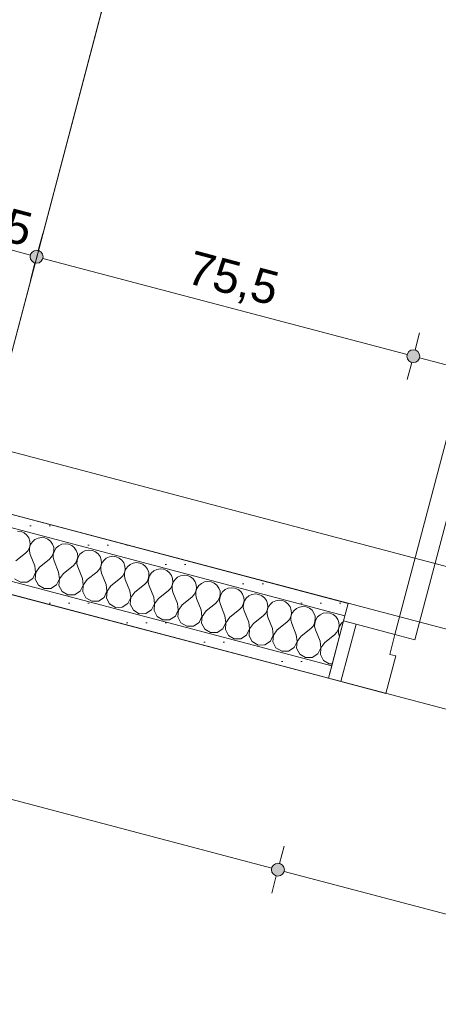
# Model space of a CAD drawing. Header units: millimetres. Extents: x -176817 to 18864955, y -12996033 to 201123.
# Tile 251 of 256: x 167792 to 168603, y 3949 to 5855. Entities that reach past the tile are written whole.
import ezdxf

# ---------------------------------------------------------------- set-up
doc = ezdxf.new("R2010")
doc.units = ezdxf.units.MM
doc.header["$MEASUREMENT"] = 0
for name, color, linetype in [('210-A Strefy', 7, 'Continuous'), ('213-A Wymiarowanie wewnętrzne', 7, 'Continuous'), ('215-A Wymiarowanie wewnętrzne 1_50', 7, 'Continuous'), ('230-A Ściany wewnętrzne', 7, 'Continuous'), ('292-PPOŻ - Linie', 7, 'Continuous')]:
    doc.layers.add(name, color=color, linetype=linetype)
doc.styles.add('STYL_AUTOMATYCZNY_4', font='arial.ttf')
doc.linetypes.add('PPOŻ EI 30', pattern='A,0,[2,TKI_PWY_A_AR_PAB_RZ_KN02_03_04_ Poziom +1 - fragment A1.Shx,S=3.968254,R=0,X=0,Y=0],-505,0', length=505)
doc.dimstyles.new('STYL_AUTOMATYCZNY__3', dxfattribs={"dimtxt": 64.999998, "dimasz": 47.5, "dimexe": 0.18, "dimexo": 0.0625, "dimgap": 0, "dimtad": 1, "dimdec": 1, "dimlfac": 0.1, "dimzin": 0, "dimdsep": 46, "dimtxsty": 'STYL_AUTOMATYCZNY_4', "dimblk": 'ARROWHEAD_11', "dimblk1": 'ARROWHEAD_11', "dimblk2": 'ARROWHEAD_11', "dimcen": 0.09, "dimclrd": 30, "dimclre": 30, "dimclrt": 30, "dimazin": 0, "dimtfac": 1, "dimtdec": 4, "dimtmove": 0, "dimatfit": 3, "dimfxl": 0, "dimtolj": 1, "dimtzin": 0, "dimarcsym": 0})
pattern_1 = [(0, (0, 0), (0, 37.5), [0, -37.5])]

# ---------------------------------------------------------------- blocks, each defined once
blk = doc.blocks.new('Sala konferencyjna_1.20_11_2', base_point=(165511.5, -7953.8))
at = {"layer": '210-A Strefy', "color": 7, "linetype": 'Continuous', "lineweight": 0, "flags": 128}
blk.add_lwpolyline([(163173.7, -8466), (173118.3, -11090.1), (176676.3, 2393.3), (166731.7, 5017.5)], close=True, dxfattribs=at)
blk = doc.blocks.new('Komunikacja _1.22_12_2', base_point=(170365.1, 5693.2))
at = {"layer": '210-A Strefy', "color": 7, "linetype": 'Continuous', "lineweight": 0, "flags": 128}
blk.add_lwpolyline([(167698.2, 4917.6), (176738.9, 2532.7), (177414.8, 5094.3), (168374.2, 7479.7)], close=True, dxfattribs=at)
blk = doc.blocks.new('*X968')
at = {"layer": '230-A Ściany wewnętrzne', "color": 7, "linetype": 'Continuous', "lineweight": 0}
for p, q in [((167794.3, 4863.9), (167787.8, 4864.7)), ((167800.4, 4861.3), (167794.3, 4863.9)), ((167805.5, 4857.2), (167800.4, 4861.3)), ((167809.4, 4851.9), (167805.5, 4857.2)), ((167811.6, 4845.7), (167809.4, 4851.9)), ((167812, 4839.2), (167811.6, 4845.7)), ((167816.4, 4844.4), (167812.8, 4839)), ((167821.4, 4848.7), (167816.4, 4844.4)), ((167827.4, 4851.5), (167821.4, 4848.7)), ((167833.9, 4852.5), (167827.4, 4851.5)), ((167840.4, 4851.7), (167833.9, 4852.5)), ((167846.4, 4849.2), (167840.4, 4851.7)), ((167851.6, 4845.1), (167846.4, 4849.2)), ((167855.4, 4839.8), (167851.6, 4845.1)), ((167803, 4822.2), (167807.6, 4826.9)), ((167807.6, 4826.9), (167810.7, 4832.7)), ((167810.8, 4832.7), (167810.6, 4826.1)), ((167810.6, 4826.1), (167812.2, 4819.8)), ((167810.7, 4832.7), (167812, 4839.2)), ((167812.8, 4839), (167810.8, 4832.7)), ((167857.6, 4833.6), (167855.4, 4839.8)), ((167856.7, 4820.6), (167858.1, 4827)), ((167858.9, 4826.8), (167856.9, 4820.5)), ((167858.1, 4827), (167857.6, 4833.6)), ((167862.5, 4832.3), (167858.9, 4826.8)), ((167867.5, 4836.6), (167862.5, 4832.3)), ((167873.4, 4839.3), (167867.5, 4836.6)), ((167879.9, 4840.4), (167873.4, 4839.3)), ((167886.4, 4839.6), (167879.9, 4840.4)), ((167892.5, 4837), (167886.4, 4839.6)), ((167897.6, 4832.9), (167892.5, 4837)), ((167901.4, 4827.6), (167897.6, 4832.9)), ((167903.7, 4821.4), (167901.4, 4827.6)), ((167913.5, 4824.4), (167908.5, 4820.1)), ((167919.5, 4827.2), (167913.5, 4824.4)), ((167925.9, 4828.2), (167919.5, 4827.2)), ((167932.5, 4827.4), (167925.9, 4828.2)), ((167938.5, 4824.9), (167932.5, 4827.4)), ((167943.7, 4820.8), (167938.5, 4824.9)), ((167784.4, 4807.4), (167803, 4822.2)), ((167821.2, 4797.7), (167812.2, 4819.8)), ((167830.4, 4795.3), (167849.1, 4810)), ((167849.1, 4810), (167853.6, 4814.8)), ((167853.6, 4814.8), (167856.7, 4820.6)), ((167856.9, 4820.5), (167856.7, 4814)), ((167856.7, 4814), (167858.3, 4807.6)), ((167867.2, 4785.5), (167858.3, 4807.6)), ((167899.7, 4802.6), (167902.7, 4808.4)), ((167902.7, 4808.4), (167904.1, 4814.9)), ((167902.9, 4808.4), (167902.7, 4801.8)), ((167904.9, 4814.7), (167902.9, 4808.4)), ((167904.1, 4814.9), (167903.7, 4821.4)), ((167908.5, 4820.1), (167904.9, 4814.7)), ((167947.5, 4815.5), (167943.7, 4820.8)), ((167949.7, 4809.3), (167947.5, 4815.5)), ((167950.1, 4802.7), (167949.7, 4809.3)), ((167954.6, 4808), (167950.9, 4802.5)), ((167959.5, 4812.3), (167954.6, 4808)), ((167965.5, 4815), (167959.5, 4812.3)), ((167972, 4816.1), (167965.5, 4815)), ((167978.5, 4815.3), (167972, 4816.1)), ((167984.6, 4812.7), (167978.5, 4815.3)), ((167989.7, 4808.6), (167984.6, 4812.7)), ((167993.5, 4803.3), (167989.7, 4808.6)), ((167822.6, 4784.8), (167821.2, 4797.7)), ((167830.4, 4795.3), (167822.8, 4784.7)), ((167876.5, 4783.1), (167895.1, 4797.9)), ((167895.1, 4797.9), (167899.7, 4802.6)), ((167902.7, 4801.8), (167904.3, 4795.5)), ((167913.3, 4773.4), (167904.3, 4795.5)), ((167941.2, 4785.7), (167945.7, 4790.5)), ((167945.7, 4790.5), (167948.8, 4796.3)), ((167948.8, 4796.3), (167950.1, 4802.7)), ((167949, 4796.2), (167948.8, 4789.7)), ((167948.8, 4789.7), (167950.4, 4783.3)), ((167950.9, 4802.5), (167949, 4796.2)), ((167995.7, 4797.1), (167993.5, 4803.3)), ((167994.8, 4784.1), (167996.2, 4790.6)), ((167997, 4790.4), (167995, 4784.1)), ((167996.2, 4790.6), (167995.7, 4797.1)), ((168000.6, 4795.8), (167997, 4790.4)), ((168005.6, 4800.1), (168000.6, 4795.8)), ((168011.5, 4802.9), (168005.6, 4800.1)), ((168018, 4803.9), (168011.5, 4802.9)), ((168024.6, 4803.1), (168018, 4803.9)), ((168030.6, 4800.6), (168024.6, 4803.1)), ((168035.8, 4796.5), (168030.6, 4800.6)), ((168039.6, 4791.2), (168035.8, 4796.5)), ((168041.8, 4785), (168039.6, 4791.2)), ((168051.6, 4788), (168046.7, 4783.7)), ((168057.6, 4790.7), (168051.6, 4788)), ((168064.1, 4791.8), (168057.6, 4790.7)), ((168070.6, 4791), (168064.1, 4791.8)), ((168076.7, 4788.4), (168070.6, 4791)), ((168081.8, 4784.4), (168076.7, 4788.4)), ((167781.9, 4772.4), (167793.1, 4765.7)), ((167806.1, 4766), (167817, 4773)), ((167817, 4773), (167822.6, 4784.8)), ((167822.8, 4784.7), (167821.9, 4771.7)), ((167821.9, 4771.7), (167827.9, 4760.2)), ((167863.1, 4760.9), (167868.7, 4772.6)), ((167868.7, 4772.6), (167867.2, 4785.5)), ((167868.8, 4772.6), (167867.9, 4759.6)), ((167876.5, 4783.1), (167868.8, 4772.6)), ((167914.7, 4760.5), (167913.3, 4773.4)), ((167922.5, 4771), (167914.9, 4760.4)), ((167922.5, 4771), (167941.2, 4785.7)), ((167959.3, 4761.2), (167950.4, 4783.3)), ((167968.5, 4758.8), (167987.2, 4773.6)), ((167987.2, 4773.6), (167991.8, 4778.3)), ((167991.8, 4778.3), (167994.8, 4784.1)), ((167995, 4784.1), (167994.8, 4777.5)), ((167994.8, 4777.5), (167996.4, 4771.2)), ((168005.4, 4749.1), (167996.4, 4771.2)), ((168037.8, 4766.2), (168040.9, 4772)), ((168040.9, 4772), (168042.2, 4778.4)), ((168041.1, 4771.9), (168040.9, 4765.4)), ((168043, 4778.2), (168041.1, 4771.9)), ((168042.2, 4778.4), (168041.8, 4785)), ((168046.7, 4783.7), (168043, 4778.2)), ((168085.6, 4779), (168081.8, 4784.4)), ((168087.8, 4772.8), (168085.6, 4779)), ((168088.3, 4766.3), (168087.8, 4772.8)), ((168092.7, 4771.5), (168089.1, 4766.1)), ((168097.7, 4775.8), (168092.7, 4771.5)), ((168103.6, 4778.6), (168097.7, 4775.8)), ((168110.1, 4779.6), (168103.6, 4778.6)), ((168116.6, 4778.8), (168110.1, 4779.6)), ((168122.7, 4776.3), (168116.6, 4778.8)), ((168127.8, 4772.2), (168122.7, 4776.3)), ((168131.7, 4766.9), (168127.8, 4772.2)), ((168133.9, 4760.7), (168131.7, 4766.9)), ((168156.2, 4767.5), (168149.7, 4766.4)), ((168162.7, 4766.7), (168156.2, 4767.5)), ((167793.1, 4765.7), (167806.1, 4766)), ((167827.9, 4760.2), (167839.1, 4753.6)), ((167839.1, 4753.6), (167852.1, 4753.8)), ((167852.1, 4753.8), (167863.1, 4760.9)), ((167867.9, 4759.6), (167874, 4748.1)), ((167874, 4748.1), (167885.2, 4741.4)), ((167898.2, 4741.7), (167909.1, 4748.7)), ((167909.1, 4748.7), (167914.7, 4760.5)), ((167914.9, 4760.4), (167914, 4747.4)), ((167955.1, 4736.6), (167960.7, 4748.3)), ((167960.7, 4748.3), (167959.3, 4761.2)), ((167960.9, 4748.3), (167960, 4735.3)), ((167968.5, 4758.8), (167960.9, 4748.3)), ((168006.8, 4736.2), (168005.4, 4749.1)), ((168014.6, 4746.7), (168033.3, 4761.4)), ((168033.3, 4761.4), (168037.8, 4766.2)), ((168040.9, 4765.4), (168042.5, 4759)), ((168051.4, 4736.9), (168042.5, 4759)), ((168060.6, 4734.5), (168079.3, 4749.3)), ((168079.3, 4749.3), (168083.8, 4754)), ((168083.8, 4754), (168086.9, 4759.8)), ((168086.9, 4759.8), (168088.3, 4766.3)), ((168087.1, 4759.8), (168086.9, 4753.2)), ((168086.9, 4753.2), (168088.5, 4746.9)), ((168089.1, 4766.1), (168087.1, 4759.8)), ((168133, 4747.7), (168134.3, 4754.1)), ((168135.1, 4753.9), (168133.1, 4747.6)), ((168134.3, 4754.1), (168133.9, 4760.7)), ((168138.7, 4759.4), (168135.1, 4753.9)), ((168143.7, 4763.7), (168138.7, 4759.4)), ((168149.7, 4766.4), (168143.7, 4763.7)), ((168168.7, 4764.1), (168162.7, 4766.7)), ((168173.9, 4760.1), (168168.7, 4764.1)), ((168177.7, 4754.7), (168173.9, 4760.1)), ((168179.9, 4748.5), (168177.7, 4754.7)), ((168180.4, 4742), (168179.9, 4748.5)), ((168189.8, 4751.5), (168184.8, 4747.2)), ((168195.7, 4754.3), (168189.8, 4751.5)), ((168202.2, 4755.3), (168195.7, 4754.3)), ((168208.7, 4754.5), (168202.2, 4755.3)), ((168214.8, 4752), (168208.7, 4754.5)), ((168219.9, 4747.9), (168214.8, 4752)), ((168223.7, 4742.6), (168219.9, 4747.9)), ((167885.2, 4741.4), (167898.2, 4741.7)), ((167914, 4747.4), (167920, 4735.9)), ((167920, 4735.9), (167931.2, 4729.3)), ((167931.2, 4729.3), (167944.2, 4729.5)), ((167944.2, 4729.5), (167955.1, 4736.6)), ((167960, 4735.3), (167966, 4723.8)), ((168001.2, 4724.4), (168006.8, 4736.2)), ((168007, 4736.1), (168006, 4723.1)), ((168014.6, 4746.7), (168007, 4736.1)), ((168052.8, 4724), (168051.4, 4736.9)), ((168060.6, 4734.5), (168053, 4724)), ((168097.5, 4724.8), (168088.5, 4746.9)), ((168106.7, 4722.4), (168125.3, 4737.1)), ((168125.3, 4737.1), (168129.9, 4741.9)), ((168129.9, 4741.9), (168133, 4747.7)), ((168133.1, 4747.6), (168132.9, 4741.1)), ((168132.9, 4741.1), (168134.5, 4734.7)), ((168143.5, 4712.6), (168134.5, 4734.7)), ((168171.4, 4725), (168175.9, 4729.7)), ((168175.9, 4729.7), (168179, 4735.5)), ((168179, 4735.5), (168180.4, 4742)), ((168179.2, 4735.5), (168179, 4728.9)), ((168179, 4728.9), (168180.6, 4722.6)), ((168181.2, 4741.8), (168179.2, 4735.5)), ((168184.8, 4747.2), (168181.2, 4741.8)), ((168226, 4736.4), (168223.7, 4742.6)), ((168225, 4723.4), (168226.4, 4729.8)), ((168227.2, 4729.6), (168225.2, 4723.3)), ((168226.4, 4729.8), (168226, 4736.4)), ((168230.8, 4735.1), (168227.2, 4729.6)), ((168235.8, 4739.4), (168230.8, 4735.1)), ((168241.8, 4742.1), (168235.8, 4739.4)), ((168248.3, 4743.2), (168241.8, 4742.1)), ((168254.8, 4742.4), (168248.3, 4743.2)), ((168260.8, 4739.8), (168254.8, 4742.4)), ((168266, 4735.8), (168260.8, 4739.8)), ((168269.8, 4730.4), (168266, 4735.8)), ((168272, 4724.2), (168269.8, 4730.4)), ((168287.8, 4730), (168281.8, 4727.2)), ((168294.3, 4731), (168287.8, 4730)), ((168300.8, 4730.2), (168294.3, 4731)), ((168306.9, 4727.7), (168300.8, 4730.2)), ((167966, 4723.8), (167977.2, 4717.1)), ((167977.2, 4717.1), (167990.2, 4717.4)), ((167990.2, 4717.4), (168001.2, 4724.4)), ((168006, 4723.1), (168012.1, 4711.6)), ((168012.1, 4711.6), (168023.3, 4705)), ((168036.3, 4705.2), (168047.2, 4712.3)), ((168047.2, 4712.3), (168052.8, 4724)), ((168053, 4724), (168052.1, 4711)), ((168052.1, 4711), (168058.1, 4699.5)), ((168093.3, 4700.1), (168098.9, 4711.9)), ((168098.9, 4711.9), (168097.5, 4724.8)), ((168099.1, 4711.8), (168098.1, 4698.8)), ((168106.7, 4722.4), (168099.1, 4711.8)), ((168144.9, 4699.7), (168143.5, 4712.6)), ((168152.7, 4710.2), (168145.1, 4699.7)), ((168152.7, 4710.2), (168171.4, 4725)), ((168189.5, 4700.5), (168180.6, 4722.6)), ((168198.8, 4698.1), (168217.4, 4712.8)), ((168217.4, 4712.8), (168222, 4717.6)), ((168222, 4717.6), (168225, 4723.4)), ((168225.2, 4723.3), (168225, 4716.8)), ((168225, 4716.8), (168226.6, 4710.4)), ((168235.6, 4688.3), (168226.6, 4710.4)), ((168268, 4705.4), (168271.1, 4711.2)), ((168271.1, 4711.2), (168272.4, 4717.7)), ((168271.3, 4711.2), (168271.1, 4704.6)), ((168273.2, 4717.5), (168271.3, 4711.2)), ((168272.4, 4717.7), (168272, 4724.2)), ((168276.9, 4722.9), (168273.2, 4717.5)), ((168281.8, 4727.2), (168276.9, 4722.9)), ((168312, 4723.6), (168306.9, 4727.7)), ((168315.8, 4718.3), (168312, 4723.6)), ((168318, 4712.1), (168315.8, 4718.3)), ((168318.5, 4705.5), (168318, 4712.1)), ((168322.9, 4710.8), (168319.3, 4705.3)), ((168327.9, 4715.1), (168322.9, 4710.8)), ((168333.8, 4717.8), (168327.9, 4715.1)), ((168340.3, 4718.9), (168333.8, 4717.8)), ((168346.9, 4718.1), (168340.3, 4718.9)), ((168352.9, 4715.5), (168346.9, 4718.1)), ((168358.1, 4711.5), (168352.9, 4715.5)), ((168361.9, 4706.1), (168358.1, 4711.5)), ((168023.3, 4705), (168036.3, 4705.2)), ((168058.1, 4699.5), (168069.3, 4692.8)), ((168069.3, 4692.8), (168082.3, 4693.1)), ((168082.3, 4693.1), (168093.3, 4700.1)), ((168098.1, 4698.8), (168104.2, 4687.3)), ((168139.3, 4688), (168144.9, 4699.7)), ((168145.1, 4699.7), (168144.2, 4686.7)), ((168191, 4687.6), (168189.5, 4700.5)), ((168198.8, 4698.1), (168191.1, 4687.5)), ((168244.8, 4685.9), (168263.5, 4700.7)), ((168263.5, 4700.7), (168268, 4705.4)), ((168271.1, 4704.6), (168272.7, 4698.3)), ((168281.6, 4676.2), (168272.7, 4698.3)), ((168309.5, 4688.5), (168314.1, 4693.3)), ((168314.1, 4693.3), (168317.1, 4699.1)), ((168317.1, 4699.1), (168318.5, 4705.5)), ((168317.3, 4699), (168317.1, 4692.5)), ((168317.1, 4692.5), (168318.7, 4686.1)), ((168319.3, 4705.3), (168317.3, 4699)), ((168364.1, 4699.9), (168361.9, 4706.1)), ((168363.2, 4686.9), (168364.5, 4693.4)), ((168365.3, 4693.2), (168363.4, 4686.9)), ((168364.5, 4693.4), (168364.1, 4699.9)), ((168369, 4698.6), (168365.3, 4693.2)), ((168373.9, 4702.9), (168369, 4698.6)), ((168379.9, 4705.7), (168373.9, 4702.9)), ((168386.4, 4706.7), (168379.9, 4705.7)), ((168392.9, 4705.9), (168386.4, 4706.7)), ((168399, 4703.4), (168392.9, 4705.9)), ((168404.1, 4699.3), (168399, 4703.4)), ((168407.9, 4694), (168404.1, 4699.3)), ((168410.1, 4687.8), (168407.9, 4694)), ((168104.2, 4687.3), (168115.4, 4680.7)), ((168115.4, 4680.7), (168128.4, 4680.9)), ((168128.4, 4680.9), (168139.3, 4688)), ((168144.2, 4686.7), (168150.2, 4675.2)), ((168150.2, 4675.2), (168161.4, 4668.5)), ((168174.4, 4668.8), (168185.4, 4675.8)), ((168185.4, 4675.8), (168191, 4687.6)), ((168191.1, 4687.5), (168190.2, 4674.5)), ((168190.2, 4674.5), (168196.3, 4663)), ((168231.4, 4663.7), (168237, 4675.4)), ((168237, 4675.4), (168235.6, 4688.3)), ((168237.2, 4675.4), (168236.3, 4662.4)), ((168244.8, 4685.9), (168237.2, 4675.4)), ((168283, 4663.3), (168281.6, 4676.2)), ((168290.8, 4673.8), (168283.2, 4663.2)), ((168290.8, 4673.8), (168309.5, 4688.5)), ((168327.7, 4664), (168318.7, 4686.1)), ((168336.9, 4661.6), (168355.6, 4676.4)), ((168355.6, 4676.4), (168360.1, 4681.1)), ((168360.1, 4681.1), (168363.2, 4686.9)), ((168363.4, 4686.9), (168363.2, 4680.3)), ((168363.2, 4680.3), (168364.8, 4674)), ((168373.7, 4651.9), (168364.8, 4674)), ((168406.1, 4669), (168409.2, 4674.8)), ((168409.2, 4674.8), (168410.6, 4681.2)), ((168409.4, 4674.7), (168409.2, 4668.2)), ((168411.4, 4681), (168409.4, 4674.7)), ((168410.6, 4681.2), (168410.1, 4687.8)), ((168415, 4686.5), (168411.4, 4681)), ((168418.9, 4689.9), (168415, 4686.5)), ((168161.4, 4668.5), (168174.4, 4668.8)), ((168196.3, 4663), (168207.5, 4656.4)), ((168207.5, 4656.4), (168220.5, 4656.6)), ((168220.5, 4656.6), (168231.4, 4663.7)), ((168236.3, 4662.4), (168242.3, 4650.9)), ((168277.4, 4651.5), (168283, 4663.3)), ((168283.2, 4663.2), (168282.3, 4650.2)), ((168329.1, 4651.1), (168327.7, 4664)), ((168336.9, 4661.6), (168329.3, 4651.1)), ((168382.9, 4649.5), (168401.6, 4664.2)), ((168401.6, 4664.2), (168406.1, 4669)), ((168409.2, 4668.2), (168410.8, 4661.8)), ((168411.2, 4660.7), (168410.8, 4661.8)), ((168242.3, 4650.9), (168253.5, 4644.2)), ((168253.5, 4644.2), (168266.5, 4644.5)), ((168266.5, 4644.5), (168277.4, 4651.5)), ((168282.3, 4650.2), (168288.3, 4638.7)), ((168288.3, 4638.7), (168299.5, 4632.1)), ((168312.5, 4632.3), (168323.5, 4639.4)), ((168323.5, 4639.4), (168329.1, 4651.1)), ((168329.3, 4651.1), (168328.3, 4638.1)), ((168328.3, 4638.1), (168334.4, 4626.6)), ((168369.5, 4627.2), (168375.1, 4639)), ((168375.1, 4639), (168373.7, 4651.9)), ((168375.3, 4638.9), (168374.4, 4625.9)), ((168382.9, 4649.5), (168375.3, 4638.9)), ((168299.5, 4632.1), (168312.5, 4632.3)), ((168334.4, 4626.6), (168345.6, 4619.9)), ((168345.6, 4619.9), (168358.6, 4620.2)), ((168358.6, 4620.2), (168369.5, 4627.2)), ((168374.4, 4625.9), (168380.4, 4614.4)), ((168380.4, 4614.4), (168391.6, 4607.8)), ((168391.6, 4607.8), (168397.3, 4607.9))]:
    blk.add_line(p, q, dxfattribs=at)
blk = doc.blocks.new('Drzwi podwójne_ asymetryczne 27[7]_2')
at = {"layer": '230-A Ściany wewnętrzne', "color": 7, "linetype": 'Continuous', "lineweight": 0}
for p, q in [((168678.1, 5268.2), (168518.8, 4664.8)), ((168557.5, 4654.6), (168716.7, 5258)), ((168421.8, 4700.8), (168428.2, 4724.9)), ((168419.3, 4691.1), (168389.9, 4579.9)), ((168396.3, 4604.1), (168419.3, 4691.1)), ((168396.3, 4604.1), (168419.3, 4691.1)), ((168419.3, 4691.1), (168421.8, 4700.8)), ((168443.4, 4684.7), (168419.3, 4691.1)), ((168443.4, 4684.7), (168414.1, 4573.5)), ((168518.8, 4664.8), (168443.4, 4684.7)), ((168508.6, 4626.1), (168518.8, 4664.8)), ((168518.8, 4664.8), (168557.5, 4654.6)), ((168501.1, 4550.6), (168520.2, 4623.1)), ((168520.2, 4623.1), (168508.6, 4626.1)), ((168389.9, 4579.9), (168396.3, 4604.1)), ((168389.9, 4579.9), (168396.3, 4604.1)), ((168414.1, 4573.5), (168389.9, 4579.9)), ((168414.1, 4573.5), (168501.1, 4550.6))]:
    blk.add_line(p, q, dxfattribs=at)
blk = doc.blocks.new('Ściana_38_2', base_point=(176879.1, 2417.4))
at = {"layer": '230-A Ściany wewnętrzne', "linetype": 'Continuous', "lineweight": 0, "true_color": 0x000000}
h = blk.add_hatch(dxfattribs=at)
h.set_pattern_fill('Gips_0002', color=18, style=0, pattern_type=2)
h.set_pattern_definition(pattern_1)
h.paths.add_polyline_path([(166738.1, 5041.6), (166731.7, 5017.5), (168389.9, 4579.9), (168396.3, 4604.1)])
h = blk.add_hatch(dxfattribs=at)
h.set_pattern_fill('Gips_0002', color=18, style=0, pattern_type=2)
h.set_pattern_definition(pattern_1)
h.paths.add_polyline_path([(167674, 4924), (167667.6, 4899.8), (168421.8, 4700.8), (168428.2, 4724.9)])
at = {"layer": '230-A Ściany wewnętrzne', "color": 7, "linetype": 'Continuous', "lineweight": 0}
for p, q in [((166738.1, 5041.6), (168396.3, 4604.1)), ((166731.7, 5017.5), (168389.9, 4579.9)), ((168428.2, 4724.9), (167674, 4924)), ((167667.6, 4899.8), (168421.8, 4700.8)), ((168421.8, 4700.8), (168428.2, 4724.9)), ((168396.3, 4604.1), (168419.3, 4691.1)), ((168419.3, 4691.1), (168421.8, 4700.8)), ((168389.9, 4579.9), (168396.3, 4604.1))]:
    blk.add_line(p, q, dxfattribs=at)
at = {"layer": '230-A Ściany wewnętrzne', "color": 7, "linetype": 'Continuous', "lineweight": 0, "flags": 128}
for points in [[(166731.7, 5017.5), (168389.9, 4579.9)], [(168428.2, 4724.9), (167698.2, 4917.6)]]:
    blk.add_lwpolyline(points, dxfattribs=at)
at = {"layer": '230-A Ściany wewnętrzne', "color": 7, "linetype": 'Continuous', "lineweight": 0}
blk.add_blockref('Drzwi podwójne_ asymetryczne 27[7]_2', (0, 0), dxfattribs=at)
at = {"layer": '230-A Ściany wewnętrzne', "color": 7, "lineweight": 0}
blk.add_blockref('*X968', (0, 0), dxfattribs=at)
blk = doc.blocks.new('Drzwi podwójne_ asymetryczne 27[12]_2')
at = {"layer": '230-A Ściany wewnętrzne', "color": 7, "linetype": 'Continuous', "lineweight": 0}
blk.add_arc((167654.1, 5201.2), 1012, 75.218, 165.218, dxfattribs=at)
blk = doc.blocks.new('Ściana_58_2', base_point=(167606.5, 4864.2))
at = {"layer": '230-A Ściany wewnętrzne', "color": 7, "linetype": 'Continuous', "lineweight": 0}
blk.add_blockref('Drzwi podwójne_ asymetryczne 27[12]_2', (0, 0), dxfattribs=at)
blk = doc.blocks.new('*D3279')
at = {"layer": '213-A Wymiarowanie wewnętrzne', "linetype": 'Continuous', "lineweight": 200}
for points in [[(167856.3, 7406.4), (167857.3, 7401.6), (167860, 7397.6), (167864, 7394.9), (167868.8, 7393.9), (167873.6, 7394.9), (167877.7, 7397.6), (167880.4, 7401.6), (167881.3, 7406.4), (167880.4, 7411.2), (167877.7, 7415.2), (167873.6, 7418), (167868.8, 7418.9), (167864, 7418), (167860, 7415.2), (167857.3, 7411.2)], [(167256.7, 5134.2), (167257.7, 5129.4), (167260.4, 5125.3), (167264.5, 5122.6), (167269.2, 5121.7), (167274, 5122.6), (167278.1, 5125.3), (167280.8, 5129.4), (167281.7, 5134.2), (167280.8, 5139), (167278.1, 5143), (167274, 5145.7), (167269.2, 5146.7), (167264.5, 5145.7), (167260.4, 5143), (167257.7, 5139)]]:
    blk.add_hatch(color=30, dxfattribs=at).paths.add_polyline_path(points)
at = {"layer": '213-A Wymiarowanie wewnętrzne', "color": 30, "linetype": 'Continuous', "lineweight": 0}
for p, q in [((167823.5, 7418.4), (167856.7, 7409.6)), ((167880.9, 7403.2), (167914.1, 7394.4)), ((167865.6, 7394.3), (167272.4, 5146.3)), ((167223.9, 5146.1), (167257.2, 5137.4))]:
    blk.add_line(p, q, dxfattribs=at)
blk.add_circle((167868.8, 7406.4), 12.5, dxfattribs=at)
at = {"layer": '213-A Wymiarowanie wewnętrzne', "color": 30, "lineweight": 200, "insert": (167537.5, 6201.7), "char_height": 65, "attachment_point": 7, "rotation": 75.218, "style": 'STYL_AUTOMATYCZNY_4'}
blk.add_mtext('\\A1;{\\pql;\\fArial|b0|i0|c238|p0;\\W1.000000;235}', dxfattribs=at)
blk = doc.blocks.new('ARROWHEAD_11')
at = {"color": 0, "linetype": 'Continuous', "lineweight": 0}
blk.add_line((0, 0), (-1, 0), dxfattribs=at)
at = {"color": 0, "linetype": 'Continuous', "lineweight": 0, "const_width": 0.25, "flags": 128}
blk.add_lwpolyline([(-0.125, 0, 1), (0.125, 0, 1)], format="xyb", close=True, dxfattribs=at)
blk = doc.blocks.new('*D3474')
at = {"layer": '215-A Wymiarowanie wewnętrzne 1_50', "linetype": 'Continuous', "lineweight": 200}
for points in [[(166532.2, 7755.8), (166533.1, 7751), (166535.8, 7747), (166539.9, 7744.3), (166544.7, 7743.3), (166549.4, 7744.3), (166553.5, 7747), (166556.2, 7751), (166557.2, 7755.8), (166556.2, 7760.6), (166553.5, 7764.7), (166549.4, 7767.4), (166544.7, 7768.3), (166539.9, 7767.4), (166535.8, 7764.7), (166533.1, 7760.6)], [(165932.6, 5483.6), (165933.5, 5478.8), (165936.2, 5474.8), (165940.3, 5472), (165945.1, 5471.1), (165949.9, 5472), (165953.9, 5474.8), (165956.6, 5478.8), (165957.6, 5483.6), (165956.6, 5488.4), (165953.9, 5492.4), (165949.9, 5495.1), (165945.1, 5496.1), (165940.3, 5495.1), (165936.2, 5492.4), (165933.5, 5488.4)]]:
    blk.add_hatch(color=30, dxfattribs=at).paths.add_polyline_path(points)
at = {"layer": '215-A Wymiarowanie wewnętrzne 1_50', "color": 30, "linetype": 'Continuous', "lineweight": 0}
for p, q in [((166532.6, 7759), (166499.3, 7767.8)), ((165948.3, 5495.7), (166541.5, 7743.7)), ((166590, 7743.9), (166556.7, 7752.6)), ((165933, 5486.8), (165899.7, 5495.6))]:
    blk.add_line(p, q, dxfattribs=at)
at = {"layer": '215-A Wymiarowanie wewnętrzne 1_50', "color": 30, "lineweight": 200, "insert": (166213.3, 6551.1), "char_height": 65, "attachment_point": 7, "rotation": 75.218, "style": 'STYL_AUTOMATYCZNY_4'}
blk.add_mtext('\\A1;{\\pql;\\fArial|b0|i0|c238|p0;\\W1.000000;235}', dxfattribs=at)
blk = doc.blocks.new('*D3480')
at = {"layer": '215-A Wymiarowanie wewnętrzne 1_50', "linetype": 'Continuous', "lineweight": 200}
for points in [[(168279.6, 4209.2), (168280.6, 4204.4), (168283.3, 4200.4), (168287.3, 4197.7), (168292.1, 4196.7), (168296.9, 4197.7), (168300.9, 4200.4), (168303.6, 4204.4), (168304.6, 4209.2), (168303.6, 4214), (168300.9, 4218.1), (168296.9, 4220.8), (168292.1, 4221.7), (168287.3, 4220.8), (168283.3, 4218.1), (168280.6, 4214)], [(169952.3, 3767.8), (169953.3, 3763), (169956, 3759), (169960.1, 3756.3), (169964.8, 3755.3), (169969.6, 3756.3), (169973.7, 3759), (169976.4, 3763), (169977.3, 3767.8), (169976.4, 3772.6), (169973.7, 3776.7), (169969.6, 3779.4), (169964.8, 3780.3), (169960.1, 3779.4), (169956, 3776.7), (169953.3, 3772.6)]]:
    blk.add_hatch(color=30, dxfattribs=at).paths.add_polyline_path(points)
at = {"layer": '215-A Wymiarowanie wewnętrzne 1_50', "color": 30, "linetype": 'Continuous', "lineweight": 0}
blk.add_line((169952.8, 3771), (168304.2, 4206), dxfattribs=at)
at = {"layer": '215-A Wymiarowanie wewnętrzne 1_50', "color": 30, "lineweight": 200, "insert": (169059.9, 4020.1), "char_height": 65, "attachment_point": 7, "rotation": 345.218, "style": 'STYL_AUTOMATYCZNY_4'}
blk.add_mtext('\\A1;{\\pql;\\fArial|b0|i0|c238|p0;\\W1.000000;173}', dxfattribs=at)
blk = doc.blocks.new('*D3481')
at = {"layer": '215-A Wymiarowanie wewnętrzne 1_50', "linetype": 'Continuous', "lineweight": 200}
for points in [[(166582.7, 4657), (166583.6, 4652.2), (166586.3, 4648.2), (166590.4, 4645.4), (166595.2, 4644.5), (166600, 4645.4), (166604, 4648.2), (166606.7, 4652.2), (166607.7, 4657), (166606.7, 4661.8), (166604, 4665.8), (166600, 4668.5), (166595.2, 4669.5), (166590.4, 4668.5), (166586.3, 4665.8), (166583.6, 4661.8)], [(168279.6, 4209.2), (168280.6, 4204.4), (168283.3, 4200.4), (168287.3, 4197.7), (168292.1, 4196.7), (168296.9, 4197.7), (168300.9, 4200.4), (168303.6, 4204.4), (168304.6, 4209.2), (168303.6, 4214), (168300.9, 4218.1), (168296.9, 4220.8), (168292.1, 4221.7), (168287.3, 4220.8), (168283.3, 4218.1), (168280.6, 4214)]]:
    blk.add_hatch(color=30, dxfattribs=at).paths.add_polyline_path(points)
at = {"layer": '215-A Wymiarowanie wewnętrzne 1_50', "color": 30, "linetype": 'Continuous', "lineweight": 0}
for p, q in [((166607.1, 4702.3), (166598.4, 4669.1)), ((166583.1, 4660.2), (166571, 4663.4)), ((168280, 4212.4), (166607.3, 4653.8)), ((166592, 4644.9), (166583.2, 4611.7)), ((168304.1, 4254.5), (168295.3, 4221.3)), ((168288.9, 4197.1), (168280.1, 4163.9))]:
    blk.add_line(p, q, dxfattribs=at)
for centre in [(166595.2, 4657), (168292.1, 4209.2)]:
    blk.add_circle(centre, 12.5, dxfattribs=at)
at = {"layer": '215-A Wymiarowanie wewnętrzne 1_50', "color": 30, "lineweight": 200, "insert": (167339.1, 4474.1), "char_height": 65, "attachment_point": 7, "rotation": 345.218, "style": 'STYL_AUTOMATYCZNY_4'}
blk.add_mtext('\\A1;{\\pql;\\fArial|b0|i0|c238|p0;\\W1.000000;175,5}', dxfattribs=at)
blk = doc.blocks.new('*D3858')
at = {"layer": '215-A Wymiarowanie wewnętrzne 1_50', "linetype": 'Continuous', "lineweight": 200}
for points in [[(168542, 5203.6), (168542.9, 5198.8), (168545.6, 5194.7), (168549.7, 5192), (168554.5, 5191.1), (168559.3, 5192), (168563.3, 5194.7), (168566, 5198.8), (168567, 5203.6), (168566, 5208.3), (168563.3, 5212.4), (168559.3, 5215.1), (168554.5, 5216.1), (168549.7, 5215.1), (168545.6, 5212.4), (168542.9, 5208.3)], [(170214.7, 4762.2), (170215.7, 4757.4), (170218.4, 4753.3), (170222.4, 4750.6), (170227.2, 4749.7), (170232, 4750.6), (170236.1, 4753.3), (170238.8, 4757.4), (170239.7, 4762.2), (170238.8, 4766.9), (170236.1, 4771), (170232, 4773.7), (170227.2, 4774.7), (170222.4, 4773.7), (170218.4, 4771), (170215.7, 4766.9)]]:
    blk.add_hatch(color=30, dxfattribs=at).paths.add_polyline_path(points)
at = {"layer": '215-A Wymiarowanie wewnętrzne 1_50', "color": 30, "linetype": 'Continuous', "lineweight": 0}
for p, q in [((168551.3, 5191.5), (168542.5, 5158.2)), ((170215.1, 4765.4), (168566.6, 5200.4)), ((170239.2, 4807.5), (170230.4, 4774.3)), ((170224, 4750.1), (170215.3, 4716.8))]:
    blk.add_line(p, q, dxfattribs=at)
blk.add_circle((170227.2, 4762.2), 12.5, dxfattribs=at)
at = {"layer": '215-A Wymiarowanie wewnętrzne 1_50', "color": 30, "lineweight": 200, "insert": (169322.3, 5014.4), "char_height": 65, "attachment_point": 7, "rotation": 345.218, "style": 'STYL_AUTOMATYCZNY_4'}
blk.add_mtext('\\A1;{\\pql;\\fArial|b0|i0|c238|p0;\\W1.000000;173}', dxfattribs=at)
blk = doc.blocks.new('*D3859')
at = {"layer": '215-A Wymiarowanie wewnętrzne 1_50', "linetype": 'Continuous', "lineweight": 200}
for points in [[(167812, 5396.2), (167812.9, 5391.4), (167815.6, 5387.4), (167819.7, 5384.6), (167824.5, 5383.7), (167829.3, 5384.6), (167833.3, 5387.4), (167836, 5391.4), (167837, 5396.2), (167836, 5401), (167833.3, 5405), (167829.3, 5407.7), (167824.5, 5408.7), (167819.7, 5407.7), (167815.6, 5405), (167812.9, 5401)], [(168542, 5203.6), (168542.9, 5198.8), (168545.6, 5194.7), (168549.7, 5192), (168554.5, 5191.1), (168559.3, 5192), (168563.3, 5194.7), (168566, 5198.8), (168567, 5203.6), (168566, 5208.3), (168563.3, 5212.4), (168559.3, 5215.1), (168554.5, 5216.1), (168549.7, 5215.1), (168545.6, 5212.4), (168542.9, 5208.3)]]:
    blk.add_hatch(color=30, dxfattribs=at).paths.add_polyline_path(points)
at = {"layer": '215-A Wymiarowanie wewnętrzne 1_50', "color": 30, "linetype": 'Continuous', "lineweight": 0}
for p, q in [((167836.4, 5441.5), (167827.7, 5408.3)), ((167821.3, 5384.1), (167812.5, 5350.9)), ((168542.4, 5206.7), (167836.6, 5393)), ((168566.4, 5248.9), (168557.7, 5215.6)), ((168551.3, 5191.5), (168542.5, 5158.2))]:
    blk.add_line(p, q, dxfattribs=at)
for centre in [(167824.5, 5396.2), (168554.5, 5203.6)]:
    blk.add_circle(centre, 12.5, dxfattribs=at)
at = {"layer": '215-A Wymiarowanie wewnętrzne 1_50', "color": 30, "lineweight": 200, "insert": (168108.9, 5334.6), "char_height": 65, "attachment_point": 7, "rotation": 345.218, "style": 'STYL_AUTOMATYCZNY_4'}
blk.add_mtext('\\A1;{\\pql;\\fArial|b0|i0|c238|p0;\\W1.000000;75,5}', dxfattribs=at)
blk = doc.blocks.new('*D3860')
at = {"layer": '215-A Wymiarowanie wewnętrzne 1_50', "linetype": 'Continuous', "lineweight": 200}
for points in [[(167666.9, 5434.5), (167667.9, 5429.7), (167670.6, 5425.6), (167674.6, 5422.9), (167679.4, 5422), (167684.2, 5422.9), (167688.3, 5425.6), (167691, 5429.7), (167691.9, 5434.5), (167691, 5439.2), (167688.3, 5443.3), (167684.2, 5446), (167679.4, 5447), (167674.6, 5446), (167670.6, 5443.3), (167667.9, 5439.2)], [(167812, 5396.2), (167812.9, 5391.4), (167815.6, 5387.4), (167819.7, 5384.6), (167824.5, 5383.7), (167829.3, 5384.6), (167833.3, 5387.4), (167836, 5391.4), (167837, 5396.2), (167836, 5401), (167833.3, 5405), (167829.3, 5407.7), (167824.5, 5408.7), (167819.7, 5407.7), (167815.6, 5405), (167812.9, 5401)]]:
    blk.add_hatch(color=30, dxfattribs=at).paths.add_polyline_path(points)
at = {"layer": '215-A Wymiarowanie wewnętrzne 1_50', "color": 30, "linetype": 'Continuous', "lineweight": 0}
blk.add_line((167812.4, 5399.4), (167691.5, 5431.3), dxfattribs=at)
at = {"layer": '215-A Wymiarowanie wewnętrzne 1_50', "color": 30, "lineweight": 200, "insert": (167707.3, 5440.5), "char_height": 65, "attachment_point": 7, "rotation": 345.218, "style": 'STYL_AUTOMATYCZNY_4'}
blk.add_mtext('\\A1;{\\pql;\\fArial|b0|i0|c238|p0;\\W1.000000;15}', dxfattribs=at)

msp = doc.modelspace()

# ---------------------------------------------------------------- linework, layer by layer
at = {"layer": '210-A Strefy', "color": 252, "linetype": 'Continuous', "lineweight": 0, "flags": 128}
for points in [[(167698.17, 4917.57), (176738.91, 2532.72), (177414.85, 5094.3), (168374.24, 7479.67)], [(163173.73, -8466), (173118.33, -11090.13), (176676.28, 2393.35), (166731.67, 5017.47)]]:
    msp.add_lwpolyline(points, close=True, dxfattribs=at)
at = {"layer": '292-PPOŻ - Linie', "color": 112, "linetype": 'PPOŻ EI 30', "lineweight": 0, "true_color": 0x00bb5e}
msp.add_lwpolyline([(162951.92, 8781.43), (177272.62, 5002.55), (176658.36, 2674.7), (166103.45, 5459.87), (165779.48, 4232.12), (165302.95, 2426.24), (161537.16, 3419.94)], close=True, dxfattribs=at)

# ---------------------------------------------------------------- block references
at = {"layer": '210-A Strefy', "color": 7, "linetype": 'Continuous', "lineweight": 0}
for name, p in [('Komunikacja _1.22_12_2', (170365.1, 5693.15)), ('Sala konferencyjna_1.20_11_2', (165511.54, -7953.77))]:
    msp.add_blockref(name, p, dxfattribs=at)
at = {"layer": '230-A Ściany wewnętrzne', "color": 7, "lineweight": 0}
for name, p in [('Ściana_58_2', (167606.52, 4864.19)), ('Ściana_38_2', (176879.13, 2417.39))]:
    msp.add_blockref(name, p, dxfattribs=at)

# ---------------------------------------------------------------- dimensions: what is measured, and where the dimension line sits
at = {"layer": '213-A Wymiarowanie wewnętrzne', "color": 30, "linetype": 'Continuous', "lineweight": 200}
dim = msp.add_linear_dim(base=(167269.24, 5134.18), p1=(168178.23, 7324.76), p2=(167578.65, 5052.54), angle=255.21803, dimstyle='STYL_AUTOMATYCZNY__3', dxfattribs=at)
dim.commit()
dim.dimension.update_dxf_attribs({"geometry": '*D3279', "text_midpoint": (167525, 6281.74), "dimtype": 160, "text_rotation": 75.21803})
at = {"layer": '215-A Wymiarowanie wewnętrzne 1_50', "color": 30, "linetype": 'Continuous', "lineweight": 200}
for base, p1, p2, angle, picture, middle, turn in [((166544.65, 7755.82), (167578.65, 5052.54), (168323.27, 7286.49), 75.21803, '*D3474', (166200.82, 6631.16), 75.21803), ((167679.43, 5434.46), (167698.17, 4917.57), (167553.14, 4955.85), 165.21803, '*D3860', (167763.45, 5459.35), 345.21803), ((167824.47, 5396.19), (168389.92, 4579.91), (167698.17, 4917.57), 165.21803, '*D3859', (168198.57, 5344.53), 345.21803), ((168554.48, 5203.56), (170062.66, 4138.51), (168389.92, 4579.91), 165.21803, '*D3858', (169402.3, 5026.9), 345.21803), ((166595.18, 4657), (168389.92, 4579.91), (166284.45, 3479.43), 165.21803, '*D3481', (167452.68, 4477.78), 345.21803), ((168292.1, 4209.22), (170062.66, 4138.51), (168389.92, 4579.91), 165.21803, '*D3480', (169139.92, 4032.56), 345.21803)]:
    dim = msp.add_linear_dim(base=base, p1=p1, p2=p2, angle=angle, dimstyle='STYL_AUTOMATYCZNY__3', dxfattribs=at)
    dim.commit()
    dim.dimension.update_dxf_attribs({"geometry": picture, "text_midpoint": middle, "dimtype": 160, "text_rotation": turn})

doc.saveas('drawing.dxf')
